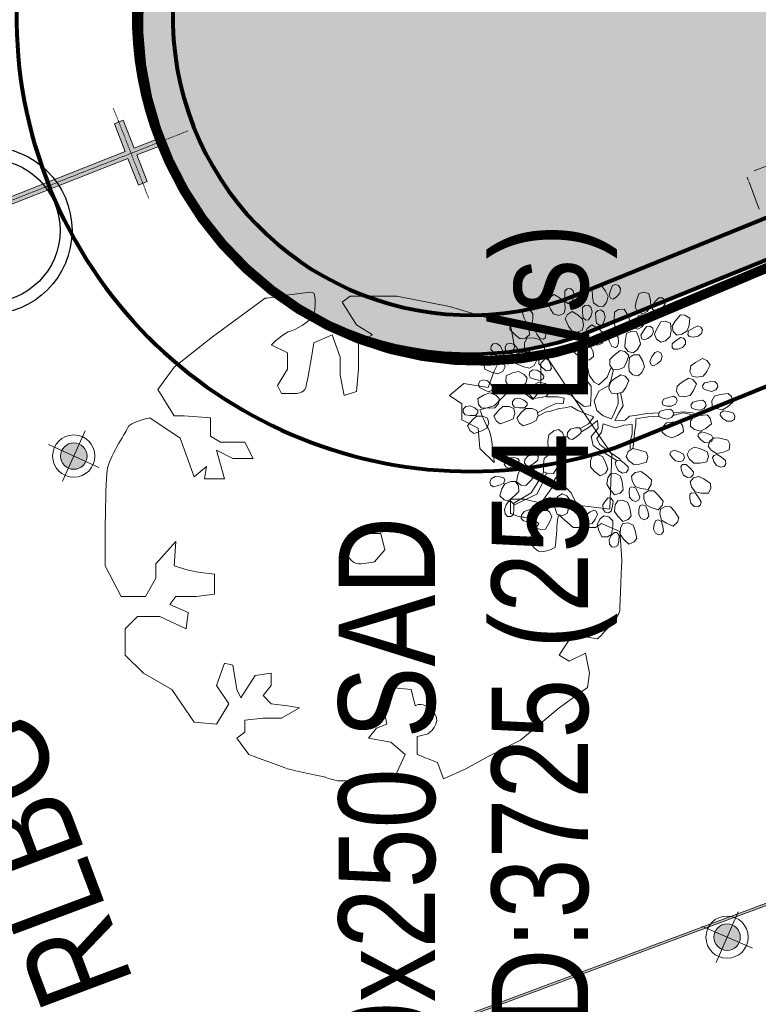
# Model space of a CAD drawing. Header units: millimetres. Extents: x -116878 to 389011, y -1241 to 103546.
# Tile 37 of 104: x 60113 to 62028, y 25144 to 27695. Entities that reach past the tile are written whole.
import ezdxf

# ---------------------------------------------------------------- set-up
doc = ezdxf.new("R2010")
doc.units = ezdxf.units.MM
doc.header["$MEASUREMENT"] = 0
doc.linetypes.add('( Hidden )', pattern=[0.375, 0.25, -0.125])
doc.linetypes.add('DASHED', pattern=[0.75, 0.5, -0.25])
doc.layers.get('0').update_dxf_attribs({"color": 252})
for name, color, linetype, lineweight in [('& Lighting (Ceiling)', 160, 'Continuous', 15), ('& Lighting (Walls)', 160, 'Continuous', 15), ('07_Plants', 252, 'Continuous', 9), ('A-GENM', 252, 'Continuous', 9), ('flooring 2', 252, 'Continuous', 0), ('G-ANNO-TEXT', 7, 'Continuous', 5), ('M-HVAC-CDFF', 7, 'Continuous', 5), ('M-HVAC-DUCT-IDEN', 7, 'Continuous', 13), ('MUSIC-SPEAKER', 6, 'Continuous', 25), ('Speaker', 1, 'Continuous', 0), ('Spot LIGHT', 160, 'Continuous', 15)]:
    doc.layers.add(name, color=color, linetype=linetype, lineweight=lineweight)
for name, color, linetype in [('E Floor Lighting', 5, 'DASHED'), ('Flooring', 252, 'Continuous'), ('Layout', 252, 'Continuous'), ('Wall', 252, 'Continuous')]:
    doc.layers.add(name, color=color, linetype=linetype)
doc.styles.add('Arial_1', font='arial.ttf', dxfattribs={"width": 0.8, "height": 250})
doc.styles.add('Tahoma', font='tahoma.ttf', dxfattribs={"height": 9})

# ---------------------------------------------------------------- blocks, each defined once
blk = doc.blocks.new('zw$8BC0')
at = {"layer": 'Wall', "color": 8, "lineweight": 80}
blk.add_lwpolyline([(-8885.9, 3700.7), (-7949.5, 4080.9, 1.259078), (-8726.7, 6301.5), (-9663.5, 5921.1, 0.990884)], format="xyb", close=True, dxfattribs=at)
blk = doc.blocks.new('zw$CED2')
at = {"layer": 'flooring 2', "transparency": 33554687}
h = blk.add_hatch(color=256, dxfattribs=at)
h.dxf.hatch_style = 1
h.paths.add_polyline_path([(-19583.2, -18086.6), (-17678.5, -17363.8, 0.437591), (-16499.9, -18639.6, 0.08215), (-16119.1, -18576.7), (-15183.3, -18196.7, 0.630086), (-14458.8, -16130.4), (-12041.2, -15224.5), (-10983.6, -14827.4), (-10838.5, -15210.1, 0.698607), (-9282, -22355.3), (-9282, -25507.4), (-15879.7, -27963.4)])
h.paths.add_polyline_path([(-19575.5, -18090.1), (-17685.2, -17372.7, 0.435223), (-16499.9, -18645.6, 0.082186), (-16117, -18582.3), (-15181.9, -18202.5, 0.62718), (-14447.9, -16132.8), (-12039.1, -15230.2), (-10987, -14835.1), (-10845.8, -15207.7, 0.697642), (-9288, -22360.6), (-9288, -25503.2), (-15876.2, -27955.7)], flags=16)
for points in [[(-19583.2, -18086.6), (-17678.5, -17363.8, 0.437591), (-16499.9, -18639.6, 0.08215), (-16119.1, -18576.7), (-15183.3, -18196.7, 0.630086), (-14458.8, -16130.4), (-12041.2, -15224.5), (-10983.6, -14827.4), (-10838.5, -15210.1, 0.698607), (-9282, -22355.3), (-9282, -25507.4), (-15879.7, -27963.4)], [(-19575.5, -18090.1), (-17685.2, -17372.7, 0.435223), (-16499.9, -18645.6, 0.082186), (-16117, -18582.3), (-15181.9, -18202.5, 0.62718), (-14447.9, -16132.8), (-12039.1, -15230.2), (-10987, -14835.1), (-10845.8, -15207.7, 0.697642), (-9288, -22360.6), (-9288, -25503.2), (-15876.2, -27955.7)]]:
    blk.add_lwpolyline(points, format="xyb", close=True, dxfattribs=at)
at = {"layer": 'Flooring'}
blk.add_blockref('zw$8BC0', (-4550.6, -29422), dxfattribs=at)
blk = doc.blocks.new('EJC150-FF-01_New1 - EJC 150-49176404-Store 29 at Node L4 Level')
at = {"layer": 'A-GENM', "color": 10, "lineweight": 13}
for p, q in [((-135, 4072.4), (-135, 4064.3)), ((-135, 4062.3), (-135, 4061.2)), ((-112.6, 4081.4), (-75, 4081.4)), ((-135, 4058.9), (-135, 3985.3))]:
    blk.add_line(p, q, dxfattribs=at)
blk = doc.blocks.new('*E463', base_point=(600791.6, -1429.3))
at = {"color": 253, "lineweight": 15, "rotation": 290.5560451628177}
blk.add_blockref('EJC150-FF-01_New1 - EJC 150-49176404-Store 29 at Node L4 Level', (600839, -1302.9), dxfattribs=at)
blk = doc.blocks.new('P7')
at = {"layer": '07_Plants', "lineweight": 5}
for points, knots in [([(2698.35, -1382.09), (2698.35, -1382.09), (2698.35, -1383.95), (2698.35, -1383.95), (2698.35, -1383.95), (2697.31, -1384.58), (2697.31, -1384.58), (2697.31, -1384.58), (2694.83, -1384.58), (2694.83, -1384.58), (2694.83, -1384.58), (2694, -1386.23), (2694, -1386.23), (2694, -1386.23), (2696.07, -1386.23), (2696.07, -1386.23), (2696.07, -1386.23), (2697.73, -1385.4), (2697.73, -1385.4), (2697.73, -1385.4), (2696.9, -1388.3), (2696.9, -1388.3), (2696.9, -1388.3), (2698.97, -1388.3), (2698.97, -1388.3), (2698.97, -1388.3), (2698.76, -1387.05), (2698.76, -1387.05), (2698.76, -1387.05), (2700, -1388.09), (2700, -1388.09), (2700, -1388.09), (2701.45, -1384.16), (2701.45, -1384.16), (2701.45, -1384.16), (2704.55, -1382.09), (2704.55, -1382.09), (2704.55, -1382.09), (2706.62, -1382.51), (2706.83, -1383.13), (2707.04, -1383.75), (2708.69, -1386.02), (2708.9, -1387.47), (2709.11, -1388.92), (2709.11, -1397.2), (2709.11, -1397.2), (2709.11, -1397.2), (2707.45, -1400.3), (2707.45, -1400.3), (2707.45, -1400.3), (2704.97, -1400.3), (2704.97, -1400.3), (2704.97, -1400.3), (2703.93, -1398.44), (2703.93, -1398.44), (2703.93, -1398.44), (2703.93, -1396.99), (2703.93, -1396.99), (2703.93, -1396.99), (2701.87, -1394.71), (2701.87, -1394.71), (2701.87, -1394.71), (2702.07, -1397.2), (2702.07, -1397.2), (2702.07, -1397.2), (2700.63, -1397.61), (2700.63, -1397.61), (2700.63, -1397.61), (2699.59, -1397.82), (2699.59, -1397.82), (2699.59, -1397.82), (2697.93, -1398.02), (2697.93, -1398.02), (2697.93, -1398.02), (2697.93, -1400.09), (2697.93, -1400.09), (2697.93, -1400.09), (2699.79, -1400.3), (2699.79, -1400.3), (2699.79, -1400.3), (2701.87, -1400.3), (2701.87, -1400.3), (2701.87, -1400.3), (2702.49, -1401.13), (2702.49, -1401.13), (2702.49, -1401.13), (2700.63, -1401.95), (2700.63, -1401.95), (2700.63, -1401.95), (2700.83, -1403.61), (2700.83, -1403.61), (2700.83, -1403.61), (2703.52, -1402.37), (2703.52, -1402.37), (2703.52, -1402.37), (2705.8, -1402.37), (2705.8, -1402.37), (2705.8, -1402.37), (2707.04, -1403.61), (2707.04, -1403.61), (2707.04, -1403.61), (2707.04, -1406.29), (2707.04, -1406.29), (2707.04, -1406.29), (2705.17, -1408.15), (2705.17, -1408.15), (2705.17, -1408.15), (2702.28, -1409.81), (2702.28, -1409.81), (2702.28, -1409.81), (2700, -1413.12), (2700, -1413.12), (2700, -1413.12), (2697.73, -1413.33), (2697.73, -1413.33), (2697.73, -1413.33), (2696.49, -1411.26), (2696.49, -1411.26), (2696.49, -1411.26), (2697.73, -1409.4), (2697.73, -1409.4), (2697.73, -1409.4), (2696.9, -1407.12), (2696.9, -1407.12), (2696.9, -1407.12), (2696.07, -1407.33), (2696.07, -1407.33), (2696.07, -1407.33), (2695.66, -1409.81), (2695.66, -1409.81), (2695.66, -1409.81), (2695.24, -1410.64), (2695.24, -1410.64), (2695.24, -1410.64), (2693.8, -1408.36), (2693.8, -1408.36), (2693.8, -1408.36), (2692.14, -1408.15), (2692.14, -1408.15), (2692.14, -1408.15), (2692.14, -1409.4), (2692.14, -1409.4), (2692.14, -1409.4), (2692.97, -1410.43), (2692.97, -1410.43), (2692.97, -1410.43), (2692.14, -1411.26), (2692.14, -1411.26), (2692.14, -1411.26), (2690.49, -1411.47), (2690.49, -1411.47), (2690.49, -1411.47), (2689.25, -1411.68), (2689.25, -1411.68), (2689.25, -1411.68), (2691.11, -1412.71), (2691.11, -1412.71), (2691.11, -1412.71), (2692.97, -1412.71), (2692.97, -1412.71), (2692.97, -1412.71), (2694.83, -1412.92), (2694.83, -1412.92), (2694.83, -1412.92), (2694.83, -1414.16), (2694.83, -1414.16), (2694.83, -1414.16), (2695.66, -1414.78), (2695.66, -1414.78), (2695.66, -1414.78), (2694.42, -1416.43), (2694.42, -1416.43), (2694.42, -1416.43), (2691.11, -1417.67), (2690.49, -1417.88), (2689.87, -1418.09), (2686.76, -1418.71), (2686.76, -1418.71), (2686.76, -1418.71), (2685.73, -1419.12), (2685.11, -1419.12), (2684.49, -1419.12), (2681.39, -1419.12), (2681.39, -1419.12), (2681.39, -1419.12), (2679.52, -1418.71), (2679.52, -1418.71), (2679.52, -1418.71), (2678.49, -1416.43), (2678.49, -1416.43), (2678.49, -1416.43), (2679.94, -1415.19), (2679.94, -1415.19), (2679.94, -1415.19), (2682.21, -1414.78), (2682.21, -1414.78), (2682.21, -1414.78), (2681.39, -1413.74), (2681.39, -1413.74), (2681.39, -1413.74), (2680.35, -1413.33), (2680.35, -1413.33), (2680.35, -1413.33), (2680.77, -1411.26), (2680.77, -1411.26), (2680.77, -1411.26), (2679.94, -1409.61), (2679.94, -1409.61), (2679.94, -1409.61), (2677.87, -1409.81), (2677.87, -1409.81), (2677.87, -1409.81), (2677.46, -1411.47), (2677.46, -1411.47), (2677.46, -1411.47), (2676.63, -1410.85), (2675.59, -1412.09), (2674.56, -1413.33), (2676.22, -1414.36), (2676.22, -1414.36), (2676.22, -1414.36), (2677.25, -1414.58), (2677.25, -1414.58), (2677.25, -1414.58), (2677.25, -1416.43), (2677.25, -1416.43), (2677.25, -1416.43), (2675.18, -1417.26), (2675.18, -1417.26), (2675.18, -1417.26), (2674.56, -1418.92), (2674.56, -1418.92), (2674.56, -1418.92), (2672.28, -1417.88), (2672.28, -1417.88), (2672.28, -1417.88), (2670.01, -1416.64), (2670.01, -1416.64), (2670.01, -1416.64), (2666.7, -1414.98), (2666.7, -1414.98), (2666.7, -1414.98), (2662.77, -1411.68), (2662.77, -1411.68), (2662.77, -1411.68), (2659.87, -1409.61), (2659.87, -1409.61), (2659.87, -1409.61), (2659.66, -1408.15), (2659.66, -1408.15), (2659.66, -1408.15), (2660.08, -1406.09), (2660.08, -1406.09), (2660.08, -1406.09), (2661.73, -1406.91), (2661.73, -1406.91), (2661.73, -1406.91), (2662.77, -1406.29), (2662.77, -1406.29), (2662.77, -1406.29), (2661.53, -1404.43), (2661.53, -1404.43), (2661.53, -1404.43), (2660.08, -1404.43), (2660.08, -1404.43), (2660.08, -1404.43), (2658.84, -1404.64), (2658.84, -1404.64), (2658.84, -1404.64), (2656.56, -1402.37), (2656.56, -1401.74), (2656.56, -1401.13), (2656.36, -1396.57), (2656.36, -1396.57), (2656.36, -1396.57), (2656.56, -1393.68), (2656.56, -1393.68), (2656.56, -1393.68), (2658.42, -1392.85), (2658.42, -1392.85), (2658.42, -1392.85), (2659.04, -1393.26), (2659.04, -1393.26), (2659.04, -1393.26), (2661.32, -1393.26), (2661.32, -1393.26), (2661.32, -1393.26), (2662.77, -1392.02), (2662.77, -1392.02), (2662.77, -1392.02), (2662.97, -1392.23), (2662.97, -1392.85), (2662.97, -1393.47), (2663.18, -1395.33), (2663.18, -1395.33), (2663.18, -1395.33), (2664.01, -1395.75), (2664.63, -1395.75), (2665.25, -1395.75), (2665.87, -1394.51), (2665.87, -1394.51), (2665.87, -1394.51), (2664.84, -1392.85), (2664.84, -1392.85), (2664.84, -1392.85), (2665.66, -1392.23), (2666.29, -1392.23), (2666.9, -1392.23), (2667.73, -1391.82), (2667.73, -1391.82), (2667.73, -1391.82), (2667.73, -1390.37), (2667.73, -1390.37), (2667.73, -1390.37), (2666.29, -1390.37), (2666.29, -1390.37), (2666.29, -1390.37), (2664.63, -1390.78), (2664.63, -1390.78), (2664.63, -1390.78), (2663.59, -1389.33), (2663.59, -1389.33), (2663.59, -1389.33), (2662.77, -1388.51), (2662.77, -1388.51), (2662.77, -1388.51), (2661.53, -1389.75), (2661.53, -1389.75), (2661.53, -1389.75), (2660.91, -1390.99), (2660.91, -1390.99), (2660.91, -1390.99), (2657.6, -1391.4), (2657.6, -1391.4), (2657.6, -1391.4), (2657.39, -1385.82), (2657.39, -1385.82), (2657.39, -1385.82), (2660.7, -1380.85), (2660.7, -1380.85), (2660.7, -1380.85), (2664.01, -1375.89), (2664.01, -1375.89), (2664.01, -1375.89), (2664.63, -1376.5), (2664.63, -1376.5), (2664.63, -1376.5), (2664.63, -1379.2), (2664.63, -1379.2), (2664.63, -1379.2), (2665.46, -1380.23), (2665.46, -1380.23), (2665.46, -1380.23), (2667.32, -1378.78), (2667.32, -1378.78), (2667.32, -1378.78), (2669.39, -1380.85), (2669.39, -1380.85), (2669.39, -1380.85), (2670.84, -1381.27), (2670.84, -1381.27), (2670.84, -1381.27), (2670.42, -1382.51), (2670.01, -1383.13), (2669.6, -1383.75), (2669.39, -1386.65), (2669.39, -1386.65), (2669.39, -1386.65), (2670.84, -1385.2), (2670.84, -1385.2), (2670.84, -1385.2), (2671.04, -1383.13), (2671.04, -1383.13), (2671.04, -1383.13), (2672.7, -1382.3), (2672.7, -1382.3), (2672.7, -1382.3), (2672.7, -1380.65), (2672.7, -1380.65), (2672.7, -1380.65), (2673.94, -1379.82), (2673.94, -1379.82), (2673.94, -1379.82), (2672.49, -1378.58), (2672.49, -1378.58), (2672.49, -1378.58), (2670.01, -1378.99), (2670.01, -1378.99), (2670.01, -1378.99), (2669.39, -1377.34), (2669.39, -1377.34), (2669.39, -1377.34), (2668.97, -1376.5), (2668.97, -1376.5), (2668.97, -1376.5), (2667.94, -1376.5), (2667.94, -1376.5), (2667.94, -1376.5), (2667.32, -1374.85), (2667.32, -1374.85), (2667.32, -1374.85), (2667.73, -1372.58), (2667.73, -1372.58), (2667.73, -1372.58), (2673.94, -1370.72), (2673.94, -1370.72), (2673.94, -1370.72), (2679.32, -1369.68), (2679.32, -1369.68), (2679.32, -1369.68), (2684.08, -1369.68), (2684.08, -1369.68), (2684.08, -1369.68), (2684.9, -1370.3), (2684.9, -1370.3), (2684.9, -1370.3), (2683.45, -1372.58), (2683.45, -1372.58), (2683.45, -1372.58), (2681.8, -1373.61), (2681.8, -1373.61), (2681.8, -1373.61), (2682.63, -1374.02), (2682.63, -1374.02), (2682.63, -1374.02), (2683.25, -1374.44), (2683.25, -1374.44), (2683.25, -1374.44), (2683.25, -1377.13), (2683.25, -1377.13), (2683.25, -1377.13), (2683.45, -1379.4), (2683.45, -1379.4), (2683.45, -1379.4), (2684.7, -1379.82), (2684.7, -1379.82), (2684.7, -1379.82), (2685.11, -1377.74), (2685.11, -1377.74), (2685.11, -1377.74), (2685.11, -1375.89), (2685.11, -1375.89), (2685.11, -1375.89), (2685.94, -1373.61), (2685.94, -1373.61), (2685.94, -1373.61), (2687.8, -1374.44), (2687.8, -1374.44), (2687.8, -1374.44), (2688.42, -1378.37), (2688.63, -1378.99), (2688.83, -1379.61), (2689.66, -1379.61), (2689.66, -1379.61), (2689.66, -1379.61), (2691.11, -1379.61), (2691.11, -1379.61), (2691.11, -1379.61), (2691.52, -1378.78), (2691.52, -1378.78), (2691.52, -1378.78), (2690.49, -1377.13), (2690.49, -1377.13), (2690.49, -1377.13), (2690.49, -1375.47), (2690.49, -1375.47), (2690.49, -1375.47), (2692.14, -1374.65), (2692.14, -1374.65), (2692.14, -1374.65), (2690.9, -1373.4), (2690.08, -1373.2), (2689.25, -1372.99), (2687.8, -1371.75), (2687.8, -1371.75), (2687.8, -1371.75), (2687.38, -1369.27), (2688, -1369.27), (2688.63, -1369.27), (2692.76, -1369.89), (2692.76, -1369.89), (2692.76, -1369.89), (2698.15, -1373.82), (2698.15, -1373.82), (2698.15, -1373.82), (2702.07, -1376.92), (2702.07, -1376.92), (2702.07, -1376.92), (2703.73, -1379.2), (2703.73, -1379.2), (2703.73, -1379.2), (2702.07, -1381.89), (2702.07, -1381.89), (2702.07, -1381.89), (2701.02, -1381.89), (2701.02, -1381.89), (2701.02, -1381.89), (2698.35, -1382.09), (2698.35, -1382.09)], [0, 0, 0, 0, 1, 1, 1, 2, 2, 2, 3, 3, 3, 4, 4, 4, 5, 5, 5, 6, 6, 6, 7, 7, 7, 8, 8, 8, 9, 9, 9, 10, 10, 10, 11, 11, 11, 12, 12, 12, 13, 13, 13, 14, 14, 14, 15, 15, 15, 16, 16, 16, 17, 17, 17, 18, 18, 18, 19, 19, 19, 20, 20, 20, 21, 21, 21, 22, 22, 22, 23, 23, 23, 24, 24, 24, 25, 25, 25, 26, 26, 26, 27, 27, 27, 28, 28, 28, 29, 29, 29, 30, 30, 30, 31, 31, 31, 32, 32, 32, 33, 33, 33, 34, 34, 34, 35, 35, 35, 36, 36, 36, 37, 37, 37, 38, 38, 38, 39, 39, 39, 40, 40, 40, 41, 41, 41, 42, 42, 42, 43, 43, 43, 44, 44, 44, 45, 45, 45, 46, 46, 46, 47, 47, 47, 48, 48, 48, 49, 49, 49, 50, 50, 50, 51, 51, 51, 52, 52, 52, 53, 53, 53, 54, 54, 54, 55, 55, 55, 56, 56, 56, 57, 57, 57, 58, 58, 58, 59, 59, 59, 60, 60, 60, 61, 61, 61, 62, 62, 62, 63, 63, 63, 64, 64, 64, 65, 65, 65, 66, 66, 66, 67, 67, 67, 68, 68, 68, 69, 69, 69, 70, 70, 70, 71, 71, 71, 72, 72, 72, 73, 73, 73, 74, 74, 74, 75, 75, 75, 76, 76, 76, 77, 77, 77, 78, 78, 78, 79, 79, 79, 80, 80, 80, 81, 81, 81, 82, 82, 82, 83, 83, 83, 84, 84, 84, 85, 85, 85, 86, 86, 86, 87, 87, 87, 88, 88, 88, 89, 89, 89, 90, 90, 90, 91, 91, 91, 92, 92, 92, 93, 93, 93, 94, 94, 94, 95, 95, 95, 96, 96, 96, 97, 97, 97, 98, 98, 98, 99, 99, 99, 100, 100, 100, 101, 101, 101, 102, 102, 102, 103, 103, 103, 104, 104, 104, 105, 105, 105, 106, 106, 106, 107, 107, 107, 108, 108, 108, 109, 109, 109, 110, 110, 110, 111, 111, 111, 112, 112, 112, 113, 113, 113, 114, 114, 114, 115, 115, 115, 116, 116, 116, 117, 117, 117, 118, 118, 118, 119, 119, 119, 120, 120, 120, 121, 121, 121, 122, 122, 122, 123, 123, 123, 124, 124, 124, 125, 125, 125, 126, 126, 126, 127, 127, 127, 128, 128, 128, 129, 129, 129, 130, 130, 130, 131, 131, 131, 132, 132, 132, 133, 133, 133, 134, 134, 134, 135, 135, 135, 136, 136, 136, 137, 137, 137, 138, 138, 138, 139, 139, 139, 140, 140, 140, 141, 141, 141, 142, 142, 142, 143, 143, 143, 144, 144, 144, 145, 145, 145, 146, 146, 146, 147, 147, 147, 148, 148, 148, 149, 149, 149, 150, 150, 150, 151, 151, 151, 152, 152, 152, 153, 153, 153, 154, 154, 154, 155, 155, 155, 156, 156, 156, 157, 157, 157, 158, 158, 158, 159, 159, 159, 160, 160, 160, 161, 161, 161, 162, 162, 162, 163, 163, 163, 164, 164, 164, 165, 165, 165, 166, 166, 166, 166]), ([(2680.97, -1393.88), (2680.97, -1393.88), (2680.56, -1395.54), (2680.56, -1395.54), (2680.56, -1395.54), (2681.59, -1396.78), (2681.59, -1396.78), (2681.59, -1396.78), (2682.63, -1396.99), (2683.25, -1396.99), (2683.87, -1396.99), (2684.7, -1395.75), (2684.7, -1395.75), (2684.7, -1395.75), (2683.66, -1394.09), (2683.66, -1394.09), (2683.66, -1394.09), (2682.01, -1393.88), (2682.01, -1393.88), (2682.01, -1393.88), (2680.97, -1393.88), (2680.97, -1393.88)], [0, 0, 0, 0, 1, 1, 1, 2, 2, 2, 3, 3, 3, 4, 4, 4, 5, 5, 5, 6, 6, 6, 7, 7, 7, 7])]:
    blk.add_open_spline(points, degree=3, knots=knots, dxfattribs=at)
blk = doc.blocks.new('P1')
at = {"layer": '07_Plants'}
for points in [[(2293.3, -943.04), (2292.7, -942.61), (2292.14, -941.93), (2292.03, -941.12), (2292.35, -940.55), (2292.91, -940.39), (2293.44, -940.6), (2293.81, -941.46), (2294.06, -942.34), (2293.74, -942.91)], [(2295.1, -944.33), (2294.55, -943.64), (2294.23, -942.53), (2294.68, -941.57), (2295.46, -940.51), (2296.47, -940.7), (2297.1, -941.24), (2297.04, -942.7), (2296.85, -943.71), (2296.05, -944.3)], [(2287.98, -945.67), (2287.21, -945.24), (2286.52, -944.32), (2286.58, -943.26), (2286.92, -941.99), (2287.94, -941.8), (2288.72, -942.07), (2289.19, -943.45), (2289.38, -944.47), (2288.85, -945.3)], [(2301.02, -943.79), (2300.61, -943.18), (2300.34, -942.34), (2300.53, -941.55), (2301.03, -941.13), (2301.61, -941.18), (2302.04, -941.57), (2302.07, -942.5), (2301.98, -943.42), (2301.48, -943.83)], [(2302.24, -945.64), (2301.97, -944.81), (2302.07, -943.66), (2302.84, -942.92), (2303.95, -942.21), (2304.82, -942.75), (2305.22, -943.49), (2304.63, -944.82), (2304.09, -945.7), (2303.13, -945.96)], [(2285.83, -945.13), (2285.11, -944.94), (2284.35, -944.51), (2283.95, -943.79), (2284.04, -943.15), (2284.5, -942.8), (2285.08, -942.8), (2285.73, -943.47), (2286.29, -944.2), (2286.2, -944.85)], [(2297.77, -946.76), (2297.38, -946.13), (2297.13, -945.29), (2297.35, -944.5), (2297.86, -944.1), (2298.43, -944.16), (2298.85, -944.56), (2298.85, -945.49), (2298.74, -946.41), (2298.23, -946.81)], [(2281.82, -949.51), (2280.95, -949.37), (2279.97, -948.77), (2279.64, -947.75), (2279.5, -946.45), (2280.38, -945.9), (2281.21, -945.88), (2282.15, -947), (2282.69, -947.88), (2282.5, -948.84)], [(2288.85, -948.44), (2288.21, -948.07), (2287.6, -947.43), (2287.42, -946.64), (2287.69, -946.04), (2288.23, -945.84), (2288.78, -946), (2289.22, -946.82), (2289.55, -947.68), (2289.28, -948.28)], [(2291.33, -948.65), (2290.72, -948.02), (2290.31, -946.94), (2290.67, -945.94), (2291.36, -944.81), (2292.38, -944.92), (2293.06, -945.4), (2293.12, -946.86), (2293.02, -947.89), (2292.28, -948.54)], [(2295.31, -947.64), (2294.96, -946.99), (2294.76, -946.13), (2295.01, -945.36), (2295.54, -944.98), (2296.11, -945.08), (2296.51, -945.5), (2296.46, -946.43), (2296.3, -947.34), (2295.76, -947.72)], [(2298.93, -948.64), (2298.69, -947.8), (2298.83, -946.65), (2299.61, -945.94), (2300.74, -945.26), (2301.6, -945.83), (2301.97, -946.57), (2301.35, -947.89), (2300.78, -948.75), (2299.82, -948.98)], [(2307.95, -947.28), (2307.79, -946.56), (2307.84, -945.68), (2308.3, -945.01), (2308.92, -944.8), (2309.44, -945.06), (2309.7, -945.58), (2309.39, -946.45), (2308.98, -947.28), (2308.36, -947.49)], [(2284.72, -950.8), (2283.89, -950.53), (2283.02, -949.76), (2282.88, -948.71), (2282.96, -947.39), (2283.92, -947.01), (2284.74, -947.12), (2285.47, -948.39), (2285.86, -949.34), (2285.51, -950.26)], [(2295.22, -950.96), (2295.02, -950.11), (2295.22, -948.97), (2296.04, -948.3), (2297.2, -947.68), (2298.03, -948.3), (2298.36, -949.06), (2297.67, -950.34), (2297.05, -951.17), (2296.09, -951.35)], [(2305.51, -949.96), (2305.46, -949.22), (2305.63, -948.36), (2306.19, -947.76), (2306.83, -947.64), (2307.3, -947.97), (2307.49, -948.52), (2307.06, -949.34), (2306.53, -950.1), (2305.89, -950.22)], [(2308.41, -949.45), (2308.46, -948.57), (2308.98, -947.54), (2309.96, -947.12), (2311.25, -946.86), (2311.87, -947.69), (2311.97, -948.51), (2310.94, -949.55), (2310.12, -950.17), (2309.14, -950.07)], [(2279.62, -949.77), (2278.88, -949.86), (2278.01, -949.73), (2277.39, -949.2), (2277.24, -948.57), (2277.54, -948.08), (2278.08, -947.87), (2278.92, -948.26), (2279.71, -948.74), (2279.86, -949.38)], [(2287.75, -950.39), (2287.07, -950.12), (2286.36, -949.6), (2286.06, -948.84), (2286.23, -948.21), (2286.73, -947.92), (2287.3, -947.99), (2287.86, -948.73), (2288.32, -949.53), (2288.15, -950.16)], [(2289.7, -952.7), (2289, -952.17), (2288.42, -951.17), (2288.62, -950.13), (2289.11, -948.91), (2290.14, -948.85), (2290.89, -949.22), (2291.18, -950.65), (2291.24, -951.68), (2290.62, -952.44)], [(2292.52, -951.53), (2292.37, -950.81), (2292.43, -949.93), (2292.9, -949.27), (2293.52, -949.07), (2294.04, -949.33), (2294.29, -949.85), (2293.97, -950.72), (2293.55, -951.54), (2292.93, -951.74)], [(2282.39, -952.07), (2281.65, -952.04), (2280.82, -951.76), (2280.29, -951.14), (2280.25, -950.49), (2280.63, -950.06), (2281.2, -949.94), (2281.97, -950.47), (2282.66, -951.08), (2282.7, -951.73)], [(2296.88, -953.36), (2296.94, -952.48), (2297.47, -951.45), (2298.45, -951.05), (2299.75, -950.81), (2300.36, -951.64), (2300.45, -952.46), (2299.41, -953.49), (2298.58, -954.1), (2297.6, -953.98)], [(2305.67, -952.17), (2305.84, -951.31), (2306.5, -950.36), (2307.53, -950.09), (2308.84, -950.01), (2309.34, -950.92), (2309.32, -951.75), (2308.16, -952.63), (2307.25, -953.12), (2306.3, -952.88)], [(2310.3, -952.59), (2310.6, -951.91), (2311.15, -951.23), (2311.92, -950.96), (2312.55, -951.15), (2312.81, -951.66), (2312.72, -952.23), (2311.96, -952.76), (2311.14, -953.19), (2310.52, -953)], [(2313.14, -953.04), (2313.26, -952.31), (2313.62, -951.51), (2314.3, -951.05), (2314.95, -951.08), (2315.34, -951.51), (2315.39, -952.08), (2314.79, -952.79), (2314.11, -953.41), (2313.45, -953.38)], [(2286.04, -955.06), (2285.39, -954.72), (2284.74, -954.13), (2284.51, -953.34), (2284.74, -952.73), (2285.27, -952.49), (2285.83, -952.62), (2286.32, -953.41), (2286.7, -954.26), (2286.47, -954.87)], [(2288.83, -956.87), (2288.18, -956.28), (2287.7, -955.23), (2288, -954.21), (2288.62, -953.04), (2289.65, -953.08), (2290.35, -953.52), (2290.5, -954.98), (2290.46, -956.01), (2289.76, -956.7)], [(2293.38, -955.71), (2292.5, -955.76), (2291.42, -955.36), (2290.9, -954.43), (2290.49, -953.18), (2291.24, -952.47), (2292.05, -952.28), (2293.19, -953.18), (2293.9, -953.93), (2293.91, -954.92)], [(2307.14, -954.13), (2307.53, -953.34), (2308.42, -952.6), (2309.48, -952.61), (2310.77, -952.89), (2311.01, -953.89), (2310.77, -954.69), (2309.42, -955.23), (2308.41, -955.47), (2307.55, -954.98)], [(2279.07, -956.92), (2278.21, -957.11), (2277.08, -956.9), (2276.41, -956.07), (2275.81, -954.9), (2276.43, -954.08), (2277.2, -953.75), (2278.47, -954.46), (2279.3, -955.08), (2279.47, -956.05)], [(2304.46, -955.53), (2304.6, -954.81), (2305, -954.02), (2305.69, -953.59), (2306.34, -953.65), (2306.71, -954.09), (2306.75, -954.67), (2306.11, -955.35), (2305.41, -955.94), (2304.76, -955.88)], [(2312.8, -955.23), (2313.16, -954.43), (2314.01, -953.65), (2315.08, -953.62), (2316.37, -953.84), (2316.65, -954.83), (2316.45, -955.64), (2315.12, -956.23), (2314.13, -956.52), (2313.25, -956.07)], [(2305.81, -956.89), (2306.28, -956.33), (2307, -955.83), (2307.82, -955.78), (2308.36, -956.14), (2308.48, -956.71), (2308.23, -957.23), (2307.35, -957.52), (2306.44, -957.71), (2305.9, -957.35)], [(2308.84, -957.27), (2309.39, -956.59), (2310.41, -956.05), (2311.45, -956.29), (2312.65, -956.83), (2312.67, -957.86), (2312.27, -958.59), (2310.83, -958.83), (2309.8, -958.85), (2309.06, -958.19)], [(2277.12, -959.11), (2276.46, -959.46), (2275.61, -959.65), (2274.83, -959.39), (2274.46, -958.85), (2274.57, -958.29), (2275, -957.9), (2275.92, -957.95), (2276.83, -958.12), (2277.2, -958.66)], [(2281.45, -960.52), (2280.58, -960.66), (2279.46, -960.39), (2278.84, -959.52), (2278.3, -958.32), (2278.97, -957.54), (2279.76, -957.25), (2280.99, -958.03), (2281.78, -958.7), (2281.89, -959.68)], [(2293.63, -959.95), (2292.76, -960.08), (2291.65, -959.8), (2291.03, -958.93), (2290.51, -957.72), (2291.18, -956.94), (2291.97, -956.67), (2293.2, -957.45), (2293.98, -958.13), (2294.08, -959.11)], [(2302.03, -959.16), (2302.6, -958.7), (2303.41, -958.36), (2304.22, -958.47), (2304.68, -958.93), (2304.68, -959.51), (2304.33, -959.97), (2303.41, -960.09), (2302.49, -960.09), (2302.03, -959.63)], [(2304.85, -958.71), (2305.57, -958.21), (2306.7, -957.98), (2307.63, -958.5), (2308.63, -959.36), (2308.36, -960.35), (2307.77, -960.94), (2306.32, -960.76), (2305.33, -960.49), (2304.8, -959.66)], [(2314.99, -959.02), (2315.36, -958.38), (2315.99, -957.77), (2316.78, -957.58), (2317.38, -957.84), (2317.59, -958.38), (2317.43, -958.94), (2316.61, -959.38), (2315.75, -959.71), (2315.15, -959.45)], [(2275.49, -962.29), (2274.76, -962.77), (2273.62, -962.99), (2272.7, -962.45), (2271.72, -961.58), (2272, -960.59), (2272.6, -960.01), (2274.04, -960.21), (2275.03, -960.49), (2275.54, -961.34)], [(2313.87, -960.93), (2314.5, -960.32), (2315.58, -959.9), (2316.58, -960.26), (2317.71, -960.93), (2317.61, -961.96), (2317.13, -962.64), (2315.68, -962.71), (2314.65, -962.61), (2313.99, -961.88)], [(2279.2, -962.6), (2278.53, -962.91), (2277.67, -963.06), (2276.91, -962.75), (2276.57, -962.19), (2276.71, -961.63), (2277.16, -961.27), (2278.08, -961.38), (2278.98, -961.6), (2279.31, -962.16)], [(2284.36, -962.07), (2283.66, -962.3), (2282.78, -962.35), (2282.06, -961.97), (2281.78, -961.37), (2281.98, -960.83), (2282.46, -960.52), (2283.37, -960.73), (2284.24, -961.04), (2284.51, -961.63)], [(2308.83, -961.7), (2309.41, -961.24), (2310.22, -960.89), (2311.03, -961.01), (2311.49, -961.47), (2311.49, -962.05), (2311.14, -962.51), (2310.22, -962.62), (2309.3, -962.62), (2308.83, -962.16)], [(2274.04, -963.96), (2273.56, -964.52), (2272.83, -965.01), (2272.01, -965.05), (2271.47, -964.68), (2271.37, -964.11), (2271.62, -963.59), (2272.51, -963.31), (2273.42, -963.14), (2273.95, -963.51)], [(2285.04, -964.2), (2284.36, -964.51), (2283.5, -964.64), (2282.74, -964.33), (2282.41, -963.77), (2282.55, -963.21), (2283, -962.85), (2283.92, -962.97), (2284.82, -963.2), (2285.15, -963.76)], [(2307.1, -963.09), (2307.91, -962.74), (2309.07, -962.74), (2309.87, -963.43), (2310.68, -964.47), (2310.22, -965.39), (2309.53, -965.85), (2308.14, -965.39), (2307.22, -964.93), (2306.87, -964.01)], [(2311.26, -962.74), (2312.07, -962.39), (2313.22, -962.39), (2314.03, -963.09), (2314.84, -964.12), (2314.37, -965.05), (2313.68, -965.51), (2312.3, -965.05), (2311.37, -964.58), (2311.03, -963.66)], [(2317.72, -963.09), (2318.3, -962.62), (2319.1, -962.28), (2319.91, -962.39), (2320.37, -962.85), (2320.37, -963.43), (2320.03, -963.89), (2319.1, -964.01), (2318.18, -964.01), (2317.72, -963.55)], [(2279.38, -965.99), (2278.68, -966.52), (2277.56, -966.8), (2276.61, -966.32), (2275.58, -965.5), (2275.8, -964.5), (2276.37, -963.88), (2277.82, -964), (2278.83, -964.23), (2279.38, -965.04)], [(2284.47, -967), (2283.83, -967.6), (2282.75, -968), (2281.75, -967.62), (2280.64, -966.92), (2280.76, -965.9), (2281.25, -965.23), (2282.71, -965.19), (2283.73, -965.31), (2284.37, -966.06)], [(2315.99, -964.47), (2316.8, -964.12), (2317.95, -964.12), (2318.76, -964.82), (2319.57, -965.85), (2319.1, -966.78), (2318.41, -967.24), (2317.03, -966.78), (2316.1, -966.31), (2315.76, -965.39)], [(2278.03, -967.75), (2277.58, -968.34), (2276.88, -968.86), (2276.07, -968.95), (2275.51, -968.61), (2275.37, -968.05), (2275.6, -967.52), (2276.47, -967.18), (2277.36, -966.96), (2277.92, -967.3)], [(2299.42, -966.21), (2300.16, -966.23), (2301, -966.48), (2301.54, -967.09), (2301.6, -967.74), (2301.23, -968.18), (2300.67, -968.31), (2299.89, -967.81), (2299.18, -967.21), (2299.12, -966.56)], [(2303.21, -966.5), (2304.05, -966.76), (2304.93, -967.5), (2305.1, -968.55), (2305.06, -969.86), (2304.11, -970.27), (2303.28, -970.18), (2302.52, -968.94), (2302.11, -967.99), (2302.44, -967.06)], [(2276.17, -969.51), (2275.67, -970.23), (2274.68, -970.83), (2273.63, -970.67), (2272.4, -970.21), (2272.31, -969.19), (2272.65, -968.43), (2274.07, -968.09), (2275.1, -968), (2275.88, -968.6)], [(2280, -971.02), (2279.63, -971.82), (2278.77, -972.58), (2277.7, -972.6), (2276.41, -972.36), (2276.14, -971.36), (2276.36, -970.56), (2277.7, -969.98), (2278.69, -969.72), (2279.57, -970.18)], [(2283.09, -970.97), (2282.71, -971.6), (2282.06, -972.2), (2281.27, -972.37), (2280.67, -972.09), (2280.48, -971.55), (2280.64, -971), (2281.47, -970.58), (2282.34, -970.26), (2282.93, -970.54)], [(2290.97, -971.38), (2290.54, -972.14), (2289.62, -972.84), (2288.56, -972.78), (2287.29, -972.44), (2287.1, -971.42), (2287.37, -970.64), (2288.75, -970.17), (2289.77, -969.98), (2290.6, -970.51)], [(2304.01, -970.77), (2304.85, -971.03), (2305.74, -971.77), (2305.91, -972.82), (2305.86, -974.13), (2304.92, -974.54), (2304.09, -974.45), (2303.33, -973.21), (2302.92, -972.26), (2303.24, -971.33)], [(2275.43, -971.6), (2275.18, -972.29), (2274.67, -973.01), (2273.93, -973.34), (2273.29, -973.19), (2272.99, -972.7), (2273.04, -972.12), (2273.76, -971.54), (2274.55, -971.05), (2275.18, -971.2)], [(2292.97, -972.49), (2292.79, -973.21), (2292.35, -973.97), (2291.64, -974.37), (2290.99, -974.28), (2290.64, -973.82), (2290.64, -973.24), (2291.31, -972.59), (2292.04, -972.03), (2292.69, -972.12)], [(2297.11, -971.31), (2297.44, -972.13), (2297.41, -973.28), (2296.69, -974.07), (2295.64, -974.85), (2294.73, -974.37), (2294.28, -973.66), (2294.78, -972.29), (2295.26, -971.38), (2296.19, -971.06)], [(2307.15, -971.05), (2307.89, -971.07), (2308.73, -971.33), (2309.28, -971.93), (2309.33, -972.58), (2308.96, -973.03), (2308.4, -973.16), (2307.62, -972.65), (2306.91, -972.06), (2306.86, -971.41)], [(2310.51, -971.73), (2311.24, -971.59), (2312.11, -971.66), (2312.78, -972.14), (2312.97, -972.76), (2312.7, -973.27), (2312.18, -973.52), (2311.31, -973.19), (2310.49, -972.77), (2310.3, -972.14)], [(2281.13, -973.2), (2281, -973.93), (2280.63, -974.73), (2279.94, -975.18), (2279.29, -975.14), (2278.91, -974.71), (2278.86, -974.13), (2279.48, -973.43), (2280.17, -972.82), (2280.82, -972.86)], [(2290.01, -974.91), (2289.91, -975.78), (2289.33, -976.78), (2288.33, -977.14), (2287.03, -977.32), (2286.46, -976.46), (2286.41, -975.63), (2287.5, -974.66), (2288.36, -974.09), (2289.33, -974.25)], [(2302.85, -974.37), (2303.4, -974.86), (2303.89, -975.59), (2303.91, -976.41), (2303.54, -976.94), (2302.97, -977.04), (2302.46, -976.78), (2302.18, -975.89), (2302.02, -974.98), (2302.4, -974.45)], [(2308.22, -973.08), (2309.1, -973.15), (2310.12, -973.68), (2310.51, -974.67), (2310.75, -975.97), (2309.91, -976.57), (2309.08, -976.65), (2308.07, -975.6), (2307.47, -974.76), (2307.59, -973.79)], [(2279.42, -975.99), (2279.21, -976.85), (2278.51, -977.77), (2277.47, -978), (2276.16, -978.02), (2275.7, -977.09), (2275.75, -976.26), (2276.95, -975.43), (2277.88, -974.97), (2278.82, -975.25)], [(2293.8, -974.52), (2294.28, -975.25), (2294.48, -976.39), (2293.94, -977.31), (2293.06, -978.28), (2292.07, -977.99), (2291.5, -977.39), (2291.71, -975.94), (2292.01, -974.95), (2292.85, -974.45)], [(2310.92, -975.93), (2311.8, -975.9), (2312.88, -976.31), (2313.38, -977.25), (2313.76, -978.51), (2313, -979.2), (2312.18, -979.38), (2311.06, -978.45), (2310.36, -977.69), (2310.37, -976.71)], [(2313.04, -975.26), (2313.74, -975.04), (2314.62, -975.01), (2315.33, -975.41), (2315.59, -976.01), (2315.39, -976.54), (2314.9, -976.85), (2313.99, -976.62), (2313.13, -976.29), (2312.87, -975.69)], [(2279.48, -978.21), (2279.5, -978.95), (2279.29, -979.8), (2278.71, -980.38), (2278.06, -980.47), (2277.6, -980.12), (2277.44, -979.57), (2277.91, -978.76), (2278.46, -978.02), (2279.11, -977.93)], [(2287.78, -978.13), (2287.81, -979.01), (2287.4, -980.09), (2286.47, -980.6), (2285.21, -980.99), (2284.51, -980.23), (2284.33, -979.42), (2285.25, -978.29), (2286.01, -977.59), (2286.99, -977.59)], [(2290.35, -977.1), (2290.46, -977.83), (2290.35, -978.71), (2289.85, -979.35), (2289.22, -979.52), (2288.72, -979.23), (2288.49, -978.7), (2288.86, -977.84), (2289.32, -977.04), (2289.95, -976.87)], [(2292.5, -979.37), (2292.94, -980.13), (2293.08, -981.28), (2292.49, -982.16), (2291.56, -983.09), (2290.59, -982.74), (2290.05, -982.11), (2290.34, -980.68), (2290.69, -979.71), (2291.56, -979.25)], [(2294.2, -978.85), (2294.73, -979.36), (2295.17, -980.12), (2295.15, -980.94), (2294.75, -981.45), (2294.18, -981.52), (2293.68, -981.23), (2293.45, -980.33), (2293.34, -979.42), (2293.74, -978.9)], [(2302.54, -978.12), (2303.28, -978.59), (2303.93, -979.54), (2303.82, -980.6), (2303.43, -981.85), (2302.41, -982), (2301.63, -981.69), (2301.23, -980.29), (2301.08, -979.27), (2301.65, -978.46)], [(2304.66, -978.76), (2305.37, -978.97), (2306.11, -979.44), (2306.47, -980.17), (2306.36, -980.81), (2305.88, -981.14), (2305.3, -981.12), (2304.69, -980.42), (2304.16, -979.66), (2304.28, -979.02)], [(2312.18, -979.53), (2312.63, -980.12), (2312.95, -980.94), (2312.82, -981.74), (2312.35, -982.19), (2311.77, -982.18), (2311.32, -981.82), (2311.22, -980.89), (2311.25, -979.97), (2311.72, -979.52)], [(2284.79, -980.87), (2284.9, -981.74), (2284.58, -982.85), (2283.7, -983.44), (2282.48, -983.93), (2281.72, -983.24), (2281.46, -982.44), (2282.29, -981.24), (2282.98, -980.48), (2283.96, -980.4)], [(2288.46, -980.24), (2288.68, -980.95), (2288.72, -981.82), (2288.32, -982.54), (2287.73, -982.81), (2287.19, -982.6), (2286.88, -982.11), (2287.1, -981.21), (2287.43, -980.35), (2288.02, -980.08)], [(2296.78, -981.05), (2297.45, -981.36), (2298.12, -981.93), (2298.38, -982.7), (2298.17, -983.32), (2297.66, -983.58), (2297.09, -983.48), (2296.58, -982.7), (2296.16, -981.87), (2296.37, -981.26)], [(2305.57, -980.83), (2306.4, -981.12), (2307.25, -981.89), (2307.39, -982.95), (2307.28, -984.26), (2306.32, -984.63), (2305.5, -984.5), (2304.79, -983.23), (2304.41, -982.27), (2304.78, -981.35)], [(2307.78, -980.97), (2308.52, -981.02), (2309.35, -981.31), (2309.87, -981.94), (2309.9, -982.59), (2309.51, -983.01), (2308.95, -983.12), (2308.19, -982.58), (2307.5, -981.96), (2307.47, -981.31)], [(2285.65, -982.91), (2285.93, -983.6), (2286.04, -984.47), (2285.71, -985.21), (2285.14, -985.53), (2284.59, -985.37), (2284.24, -984.91), (2284.38, -983.99), (2284.63, -983.11), (2285.2, -982.79)], [(2295.01, -982.08), (2295.67, -982.65), (2296.19, -983.68), (2295.93, -984.71), (2295.36, -985.9), (2294.33, -985.89), (2293.61, -985.48), (2293.4, -984.04), (2293.41, -983), (2294.08, -982.28)], [(2291.56, -983.48), (2291.98, -984.25), (2292.08, -985.4), (2291.47, -986.27), (2290.51, -987.17), (2289.55, -986.79), (2289.03, -986.15), (2289.36, -984.72), (2289.73, -983.76), (2290.62, -983.33)], [(2293.1, -985.07), (2293.61, -985.6), (2294.03, -986.38), (2293.99, -987.19), (2293.57, -987.69), (2293, -987.75), (2292.51, -987.45), (2292.31, -986.54), (2292.22, -985.62), (2292.64, -985.12)]]:
    blk.add_lwpolyline(points, close=True, dxfattribs=at)
for points in [[(2298.45, -950.98), (2299.6, -948.9)], [(2299.14, -950.86), (2299.95, -949.02)], [(2293.72, -955.47), (2294.41, -957.09), (2295.91, -958.47), (2296.72, -958.01), (2297.64, -956.74), (2298.22, -954.09)], [(2298.91, -953.98), (2298.45, -955.82), (2298.22, -957.55), (2297.3, -958.7), (2297.3, -960.09), (2297.41, -962.28), (2298.57, -962.39), (2300.07, -961.24), (2300.87, -960.32), (2302.37, -959.97)], [(2295.15, -964.07), (2296.26, -963.09), (2296.72, -961.36), (2295.91, -959.63), (2293.95, -958.47), (2293.26, -955.71)], [(2285.06, -963.55), (2287.26, -963.66), (2289.33, -964.01), (2290.37, -964.12), (2291.18, -964.82), (2293.03, -964.93), (2292.33, -963.55), (2291.53, -962.28), (2291.99, -959.86)], [(2292.56, -959.97), (2292.45, -961.24), (2292.45, -961.93), (2293.03, -963.32), (2293.6, -964.58), (2295.15, -964.07)], [(2308.37, -960.2), (2310.33, -959.97), (2313.1, -959.51), (2315.18, -958.93)], [(2315.3, -958.47), (2312.99, -959.16), (2311.37, -959.28), (2309.41, -959.4), (2308.6, -959.4)], [(2305.37, -960.66), (2303.3, -960.66), (2302.14, -960.89), (2302.37, -961.82), (2303.76, -961.93), (2305.37, -962.62), (2306.99, -963.55)], [(2282.41, -963.55), (2280.68, -963.32), (2278.95, -963.55), (2278.14, -964.01)], [(2278.49, -964.12), (2279.53, -963.78), (2280.68, -963.55), (2282.53, -964.01)], [(2306.87, -964.12), (2305.6, -963.43), (2304.57, -963.2), (2303.07, -962.74), (2302.03, -962.62), (2300.87, -962.39), (2299.72, -963.09), (2298.1, -963.78), (2296.83, -964.24), (2297.76, -965.51), (2299.14, -966.31)], [(2289.8, -970), (2289.56, -968.27), (2289.45, -967.01), (2289.22, -965.62), (2289.22, -964.58), (2287.03, -964.24), (2285.06, -964.12)], [(2291.99, -971.96), (2294.3, -970.35), (2295.8, -969.2), (2296.26, -968.16), (2295.45, -967.01), (2295.1, -965.51), (2292.91, -966.2), (2291.41, -965.74), (2289.91, -965.62), (2289.91, -967.35), (2290.26, -968.62), (2290.26, -970)], [(2299.14, -967.01), (2297.64, -966.08), (2296.72, -965.39), (2296.14, -964.93), (2296.03, -966.31), (2297.3, -967.81), (2296.95, -969.43), (2295.91, -970.12), (2292.8, -972.08)], [(2311.26, -980.15), (2308.14, -978.65), (2307.1, -978.19), (2306.18, -976.46), (2305.37, -974.39)], [(2305.83, -974.16), (2306.64, -975.65), (2308.14, -977.96), (2311.26, -979.81)]]:
    blk.add_lwpolyline(points, dxfattribs=at)
blk = doc.blocks.new('total plants 1')
at = {"layer": '07_Plants', "xscale": -0.565979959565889, "yscale": 0.565979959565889, "zscale": 0.565979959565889}
blk.add_blockref('P1', (15037.69, -7.59), dxfattribs=at)
at = {"layer": '07_Plants', "xscale": -1}
blk.add_blockref('P7', (16396.96, 828.65), dxfattribs=at)
blk = doc.blocks.new('*E464', base_point=(8409.51, -390.23))
at = {"transparency": 33554687}
h = blk.add_hatch(color=254, dxfattribs=at)
h.dxf.hatch_style = 1
h.paths.add_polyline_path([(8537.97, -323.5), (8576.16, -308, -1.306499), (8598.35, -373), (8560.16, -388.51, -0.989421)])
h.paths.add_polyline_path([(8539.38, -327.22), (8578.05, -311.52, -1.328728), (8597.46, -369.07), (8558.79, -384.77, -0.988753)], flags=16)
h = blk.add_hatch(color=253)
h.dxf.hatch_style = 1
edge = h.paths.add_edge_path()
edge.add_line((8558.79, -384.77), (8597.46, -369.07))
edge.add_arc((8596.05, -337.5), 31.6, 272.5737, 484.7133)
edge.add_line((8578.05, -311.52), (8539.38, -327.22))
edge.add_arc((8549.41, -355.89), 30.37, 109.2915, 287.9955)
at = {"layer": 'Wall', "lineweight": 80}
for points in [[(8560.16, -388.51), (8598.35, -373, 1.306499), (8576.16, -308), (8537.97, -323.5, 0.989421)], [(8558.79, -384.77), (8597.46, -369.07, 1.328728), (8578.05, -311.52), (8539.38, -327.22, 0.988753)]]:
    blk.add_lwpolyline(points, format="xyb", close=True, dxfattribs=at)
blk = doc.blocks.new('cl')
at = {"layer": 'Spot LIGHT'}
h = blk.add_hatch(color=256, dxfattribs=at)
h.dxf.hatch_style = 1
edge = h.paths.add_edge_path()
edge.add_arc((0, 0), 1.35, 0, 360)
for p, q in [((-1.12, -2.59), (1.12, 2.59)), ((-2.59, 1.12), (2.59, -1.12))]:
    blk.add_line(p, q, dxfattribs=at)
for radius in [2.16, 1.35]:
    blk.add_circle((0, 0), radius, dxfattribs=at)
blk = doc.blocks.new('ghuseg')
at = {"layer": 'Spot LIGHT', "xscale": -1, "rotation": 222.1513727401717}
blk.add_blockref('cl', (13684.33, -559.02), dxfattribs=at)
at = {"layer": 'Spot LIGHT', "rotation": 359.9999999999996}
blk.add_blockref('cl', (13751.1, -608.12, 0), dxfattribs=at)
blk = doc.blocks.new('*E491', base_point=(13534.66, 493.31, 0))
at = {"layer": '& Lighting (Ceiling)', "rotation": 359.9999999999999}
blk.add_blockref('ghuseg', (0, 1181.58), dxfattribs=at)
blk = doc.blocks.new('gabian wall bracket light')
at = {"layer": '& Lighting (Walls)'}
h = blk.add_hatch(color=160, dxfattribs=at)
h.dxf.hatch_style = 1
h.paths.add_polyline_path([(16574.131, -14272.382), (16575.112, -14272.382), (16575.112, -14272.707), (16574.131, -14272.707), (16574.131, -14273.576), (16573.881, -14273.576), (16573.881, -14272.707), (16572.855, -14272.707), (16572.855, -14272.382), (16573.881, -14272.382), (16573.881, -14267.885), (16574.131, -14267.885)])
at = {"layer": '& Lighting (Walls)', "color": 160, "linetype": '( Hidden )', "ltscale": 0.2}
for p, q in [((16574.006, -14274.636), (16574.006, -14267.131)), ((16572.342, -14272.544), (16575.672, -14272.544))]:
    blk.add_line(p, q, dxfattribs=at)
at = {"layer": '& Lighting (Walls)'}
blk.add_lwpolyline([(16574.131, -14272.382), (16575.112, -14272.382), (16575.112, -14272.707), (16574.131, -14272.707), (16574.131, -14273.576), (16573.881, -14273.576), (16573.881, -14272.707), (16572.855, -14272.707), (16572.855, -14272.382), (16573.881, -14272.382), (16573.881, -14267.885), (16574.131, -14267.885)], close=True, dxfattribs=at)
blk = doc.blocks.new('uhbvfhu')
at = {"layer": '& Lighting (Walls)', "color": 160, "ltscale": 0.2, "const_width": 1}
blk.add_lwpolyline([(13737.14, -548.03), (13775.27, -531.97), (13781.78, -530.94, 1.098007), (13759.02, -463.53), (13714.42, -481.64, 0.989535)], format="xyb", close=True, dxfattribs=at)
at = {"layer": '& Lighting (Walls)', "xscale": -3.000000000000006, "yscale": 3.000000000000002, "zscale": 3.000000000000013, "rotation": 111.4897249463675}
blk.add_blockref('gabian wall bracket light', (-44365.66, 30051.44), dxfattribs=at)
blk = doc.blocks.new('*E486', base_point=(13567.72, 411.8, 0))
at = {"layer": 'Layout', "xscale": 0.9943231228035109, "yscale": 0.9943231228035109, "zscale": 0.9943231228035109, "rotation": 359.9999999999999}
blk.add_blockref('uhbvfhu', (77.57, 1178.98), dxfattribs=at)
blk = doc.blocks.new('6W speaker')
at = {"layer": 'MUSIC-SPEAKER', "ltscale": 0.5}
for radius in [7.428, 6.367]:
    blk.add_circle((-0.133, 0), radius, dxfattribs=at)
at = {"layer": 'MUSIC-SPEAKER', "ltscale": 0.5, "style": 'Tahoma'}
blk.add_text('M', height=5.306, dxfattribs=at).set_placement((-2.819, -2.779))
blk = doc.blocks.new('V_SLBG WITH PLENUM _350 H_ - V_SLBG_1000X150-15715090-AIR CONDITIONING HVAC LAYOUT- PART PLAN - L4-ZONE  7')
at = {"layer": 'M-HVAC-CDFF', "color": 140, "true_color": 0x00bfff}
for p, q in [((579216.5, -9755.6), (579149.8, -9933.5)), ((579149.8, -9933.5), (579216.5, -9755.6)), ((580190.3, -10120.8), (579216.5, -9755.6)), ((579216.5, -9755.6), (580190.3, -10120.8)), ((579216.5, -9755.6), (579216.5, -9755.6)), ((579228.2, -9781.3), (579175.5, -9921.8)), ((579175.6, -9921.8), (579228.2, -9781.4)), ((579228.2, -9781.4), (579175.6, -9921.8)), ((579175.6, -9921.8), (579228.2, -9781.4)), ((580164.5, -10132.5), (579228.2, -9781.3)), ((579228.2, -9781.4), (579228.2, -9781.3)), ((579228.2, -9781.4), (580164.5, -10132.5)), ((580164.5, -10132.5), (579228.2, -9781.4)), ((579228.2, -9781.4), (580164.5, -10132.5)), ((579228.2, -9781.4), (579228.2, -9781.4)), ((579218.3, -9807.9), (579210.1, -9829.7)), ((579210.1, -9829.7), (579218.3, -9807.9)), ((580154.6, -10159), (579218.3, -9807.9)), ((579218.3, -9807.9), (580154.6, -10159)), ((579218.3, -9807.9), (579218.3, -9807.9)), ((579206, -9840.7), (579197.8, -9862.5)), ((579197.8, -9862.5), (579206, -9840.7)), ((580142.3, -10191.8), (579206, -9840.7)), ((579206, -9840.7), (580142.3, -10191.8)), ((579206, -9840.7), (579206, -9840.7)), ((579210.1, -9829.7), (580146.4, -10180.8)), ((580146.4, -10180.8), (579210.1, -9829.7)), ((579210.1, -9829.7), (579210.1, -9829.7)), ((579193.7, -9873.5), (579185.5, -9895.3)), ((579185.5, -9895.3), (579193.7, -9873.5)), ((580130, -10224.6), (579193.7, -9873.5)), ((579193.7, -9873.5), (580130, -10224.6)), ((579193.7, -9873.5), (579193.7, -9873.5)), ((579197.8, -9862.5), (580134.1, -10213.6)), ((580134.1, -10213.6), (579197.8, -9862.5)), ((579197.8, -9862.5), (579197.8, -9862.5)), ((579185.5, -9895.3), (580121.8, -10246.4)), ((580121.8, -10246.4), (579185.5, -9895.3)), ((579185.5, -9895.3), (579185.5, -9895.3)), ((579175.5, -9921.8), (580111.9, -10272.9)), ((579175.6, -9921.8), (579175.5, -9921.8)), ((580111.9, -10272.9), (579175.6, -9921.8)), ((579175.6, -9921.8), (580111.9, -10272.9)), ((580111.9, -10272.9), (579175.6, -9921.8)), ((579175.6, -9921.8), (579175.6, -9921.8)), ((579149.8, -9933.5), (580123.6, -10298.7)), ((580123.6, -10298.7), (579149.8, -9933.5)), ((579149.8, -9933.5), (579149.8, -9933.5)), ((579526.7, -10053.5), (579519.7, -10072.2)), ((580123.6, -10298.7), (580190.3, -10120.8)), ((580190.3, -10120.8), (580123.6, -10298.7)), ((580190.3, -10120.8), (580190.3, -10120.8)), ((579753.7, -10160), (579760.8, -10141.3)), ((580111.9, -10272.9), (580164.5, -10132.5)), ((580164.5, -10132.5), (580111.9, -10272.9)), ((580111.9, -10272.9), (580164.5, -10132.5)), ((580164.5, -10132.5), (580111.9, -10272.9)), ((580164.5, -10132.5), (580164.5, -10132.5)), ((580164.5, -10132.5), (580164.5, -10132.5)), ((580146.4, -10180.8), (580154.6, -10159)), ((580154.6, -10159), (580146.4, -10180.8)), ((580154.6, -10159), (580154.6, -10159)), ((580134.1, -10213.6), (580142.3, -10191.8)), ((580142.3, -10191.8), (580134.1, -10213.6)), ((580142.3, -10191.8), (580142.3, -10191.8)), ((580146.4, -10180.8), (580146.4, -10180.8)), ((580121.8, -10246.4), (580130, -10224.6)), ((580130, -10224.6), (580121.8, -10246.4)), ((580130, -10224.6), (580130, -10224.6)), ((580134.1, -10213.6), (580134.1, -10213.6)), ((580121.8, -10246.4), (580121.8, -10246.4)), ((580111.9, -10272.9), (580111.9, -10272.9)), ((580111.9, -10272.9), (580111.9, -10272.9)), ((580123.6, -10298.7), (580123.6, -10298.7))]:
    blk.add_line(p, q, dxfattribs=at)
for centre, start_param, end_param in [((579636.7, -10116.1), 0.000023, 3.141616), ((579636.7, -10116.1), 3.141616, 6.283208), ((579643.7, -10097.4), 3.141616, 6.283208), ((579643.7, -10097.4), 0.000023, 3.141616)]:
    blk.add_ellipse(centre, major_axis=(-117, 43.9), ratio=0.000049, start_param=start_param, end_param=end_param, dxfattribs=at)

msp = doc.modelspace()

# ---------------------------------------------------------------- block references
at = {"transparency": 33554521, "xscale": 25.4, "yscale": 25.4, "zscale": 25.4}
msp.add_blockref('*E464', (57727.8, 26828.9), dxfattribs=at)
at = {"layer": '07_Plants', "xscale": 25.4, "yscale": 25.4, "zscale": 25.4}
msp.add_blockref('total plants 1', (-287337.1, 40720.6), dxfattribs=at)
at = {"layer": 'E Floor Lighting', "xscale": 25.37496114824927, "yscale": 25.37496114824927, "zscale": 25.37496114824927, "rotation": 359.9736113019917}
for name, p in [('*E491', (56453.9, 23286.3, 0)), ('*E486', (57291.8, 21217.5, 0))]:
    msp.add_blockref(name, p, dxfattribs=at)
at = {"layer": 'flooring 2'}
msp.add_blockref('zw$CED2', (75096.5, 52308.8), dxfattribs=at)
at = {"layer": 'M-HVAC-CDFF', "color": 140, "true_color": 0x00bfff, "rotation": 311.1081143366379}
msp.add_blockref('V_SLBG WITH PLENUM _350 H_ - V_SLBG_1000X150-15715090-AIR CONDITIONING HVAC LAYOUT- PART PLAN - L4-ZONE  7', (-313767.9, 468936.6, 0), dxfattribs=at)
at = {"layer": 'Speaker', "xscale": 29.21492416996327, "yscale": 29.21492416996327, "zscale": 29.21492416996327}
msp.add_blockref('6W speaker', (60035.5, 27148.6), dxfattribs=at)
at = {"layer": 'Wall', "lineweight": 5, "xscale": 1.017698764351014, "yscale": 1.017698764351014, "zscale": 1.017698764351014, "rotation": 90}
msp.add_blockref('*E463', (63711.6, 23406.3), dxfattribs=at)

# ---------------------------------------------------------------- texts
at = {"layer": 'G-ANNO-TEXT', "insert": (60176, 25114.3, 0), "char_height": 250, "width": 1404.556, "attachment_point": 1, "rotation": 110.5289, "style": 'Arial_1'}
msp.add_mtext('RLBG-01', dxfattribs=at)
at = {"layer": 'M-HVAC-DUCT-IDEN', "lineweight": 5, "char_height": 250, "attachment_point": 1, "rotation": 89.9961, "style": 'Arial_1'}
for s, insert, width in [('BOD:3725 (254 L/s)', (61336.4, 24682.8), 3007.931), ('250x250 SAD', (60939.5, 24682.9), 2071.56)]:
    msp.add_mtext(s, dxfattribs=dict(at, insert=insert, width=width))

doc.saveas('drawing.dxf')
